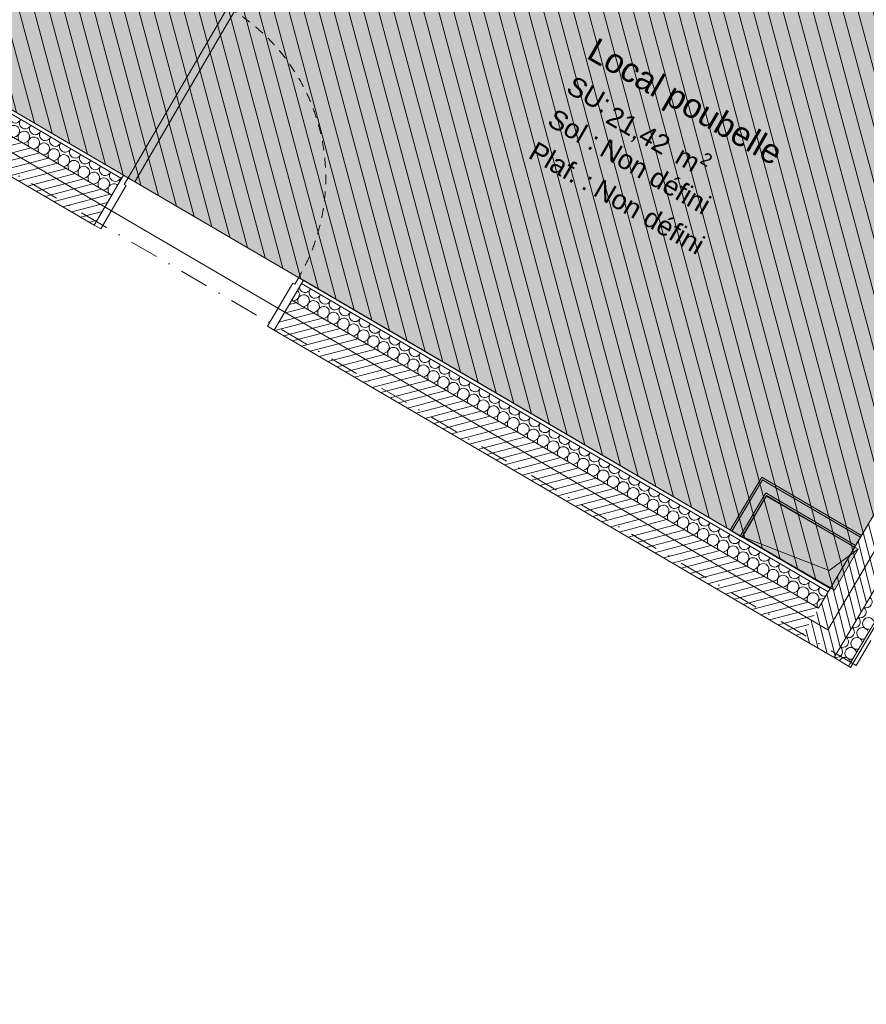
# Model space of a CAD drawing. Header units: millimetres. Extents: x -107151 to 48086, y -42122 to 43779.
# Tile 5 of 38: x -80091 to -75702, y -5443 to -339. Entities that reach past the tile are written whole.
import ezdxf
from ezdxf.enums import TextEntityAlignment as Align

# ---------------------------------------------------------------- set-up
doc = ezdxf.new("R2010")
doc.units = ezdxf.units.MM
doc.header["$MEASUREMENT"] = 0
doc.linetypes.add('! FIN Pointille', pattern=[87.5, 50, -37.5])
doc.linetypes.add('! URB Limite propriété', pattern=[300, 150, -75, 0, -75])
for name, color, linetype in [('01-STR_Dalles.ARCHI', 7, 'Continuous'), ('01-STR_Murs extérieurs.ARCHI', 7, 'Continuous'), ('03-SURFACE _ Utile.ARCHI', 7, 'Continuous'), ('04-SOE_Cloisons .ARCHI', 7, 'Continuous'), ('06-REP _ DESSIN.ARCHI', 7, 'Continuous'), ('06-REP _ EQUIP MOBI _ Fluides.ARCHI', 7, 'Continuous'), ('Marques de Zone Archicad', 7, 'Continuous'), ('Nouveau_07-VRD_Terrain EDL_Parcelle.ARCHI', 7, 'Continuous'), ('Portes Archicad', 7, 'Continuous')]:
    doc.layers.add(name, color=color, linetype=linetype)
doc.styles.add('STYLE_GENERE_1', font='arial.ttf')
doc.styles.add('STYLE_GENERE_2', font='arial.ttf')
pattern_1 = [(14.680505, (0, 0), (-9.50358, 36.275776), [])]
pattern_2 = [(104.34148, (0, 0), (36.331375, 9.288768), [])]

# ---------------------------------------------------------------- blocks, each defined once
blk = doc.blocks.new('Dalle_2_1', base_point=(-87430.6, 4298.7))
at = {"layer": '01-STR_Dalles.ARCHI', "color": 7, "linetype": 'Continuous', "lineweight": 5, "flags": 128}
blk.add_lwpolyline([(-87430.6, 4298.7), (-82255.2, 1307.4), (-82677.4, 463.1), (-75900.5, -3502.5), (-71923.2, 3207), (-71765.3, 3113.4), (-70549.2, 5164.8), (-77730.5, 9364.8), (-76774.8, 10994.8), (-81450.8, 13736.5), (-82582.8, 11814.7), (-81961.1, 11448.4), (-82923.4, 9806), (-83760.5, 10296.5), (-83793.1, 10243.2)], close=True, dxfattribs=at)
blk = doc.blocks.new('Local poubelle_VEFA_21_1', base_point=(-76773.1, -1038.4))
at = {"layer": '03-SURFACE _ Utile.ARCHI', "linetype": 'Continuous', "lineweight": 0, "true_color": 0xe4e4e4}
blk.add_hatch(color=254, dxfattribs=at).paths.add_polyline_path([(-75888.9, -3286.9), (-72125.9, 3061.2), (-72225.3, 2985.7), (-72383, 2866), (-72828.1, 2545.8), (-73627.5, 2051.2), (-74808.2, 1481.9), (-75737.9, 1152.7), (-76437.6, 965.6), (-77172.6, 822.3), (-78037.8, 720.7), (-79240.4, 696.8), (-79639.9, 726.2), (-80057.4, 13.7), (-82104.1, 1213), (-82154.4, 1126.5), (-82139.5, 1117.9), (-82427.2, 536.8)])
at = {"layer": 'Marques de Zone Archicad', "color": 7, "lineweight": 5, "insert": (-76995.4, -756.6), "char_height": 100, "attachment_point": 1, "rotation": 329.9997, "style": 'STYLE_GENERE_1'}
blk.add_mtext('\\A1;{\\pql;\\pt0,50;\\fArial|b0|i0|c0|p0;\\W1.000000;21,42\\fArial|b0|i0|c0|p0;\\W1.000000;\\A1{\\H.66x;\\S^  ;}\\fArial|b0|i0|c0|p0;\\W1.000000; m\\fArial|b0|i0|c0|p0;\\W1.000000;\\A1{\\H.66x;\\S2^  ;}}', dxfattribs=at)
at = {"layer": 'Marques de Zone Archicad', "color": 7, "lineweight": 5}
for tag, height, style, p in [('ROOM_NAME', 125, 'STYLE_GENERE_2', (-77096.4, -426.7)), ('measuredAreaCode', 100, 'STYLE_GENERE_1', (-77214.2, -625.1)), ('DUMMY_862', 100, 'STYLE_GENERE_1', (-77312.4, -795.2)), ('DUMMY_863', 100, 'STYLE_GENERE_1', (-77410.6, -965.3)), ('stFloorCovering_0', 100, 'STYLE_GENERE_1', (-77041.8, -951.5)), ('DUMMY_861', 125, 'STYLE_GENERE_2', (-76057, -998.2)), ('stFloorCovering_1', 100, 'STYLE_GENERE_1', (-77074, -1159.7))]:
    blk.add_attdef(tag, text='', height=height, rotation=329.9997, dxfattribs=dict(at, style=style)).set_placement(p, align=Align.TOP_LEFT)
blk = doc.blocks.new('*X311')
at = {"layer": '01-STR_Murs extérieurs.ARCHI', "color": 7, "linetype": 'Continuous', "lineweight": 5}
for p, q in [((-82493.1, 448.9), (-82492.2, 449.3)), ((-82480.1, 428.7), (-82481.8, 443.2)), ((-82453.8, 413.3), (-82440.4, 419)), ((-82428.3, 398.4), (-82430, 412.9)), ((-82402, 383), (-82388.6, 388.7)), ((-82376.6, 368.1), (-82378.2, 382.6)), ((-82350.3, 352.7), (-82336.8, 358.4)), ((-82324.8, 337.8), (-82326.4, 352.3)), ((-82298.5, 322.4), (-82285, 328.1)), ((-82273, 307.5), (-82274.6, 322)), ((-82246.7, 292.1), (-82233.2, 297.8)), ((-82221.2, 277.2), (-82222.8, 291.8)), ((-82194.9, 261.9), (-82181.4, 267.5)), ((-82169.4, 247), (-82171, 261.5)), ((-82143.1, 231.6), (-82129.6, 237.2)), ((-82117.6, 216.7), (-82119.3, 231.2)), ((-82091.3, 201.3), (-82077.8, 206.9)), ((-82065.8, 186.4), (-82067.5, 200.9)), ((-82039.5, 171), (-82026, 176.7)), ((-82014, 156.1), (-82015.7, 170.6)), ((-81987.7, 140.7), (-81974.2, 146.4)), ((-81962.2, 125.8), (-81963.9, 140.3)), ((-81935.9, 110.4), (-81922.4, 116.1)), ((-81910.4, 95.5), (-81912.1, 110)), ((-81884.1, 80.1), (-81870.6, 85.8)), ((-81858.6, 65.2), (-81860.3, 79.7)), ((-81832.3, 49.8), (-81818.9, 55.5)), ((-81806.8, 34.9), (-81808.5, 49.4)), ((-81780.5, 19.5), (-81767.1, 25.2)), ((-81755, 4.6), (-81756.7, 19.1)), ((-81728.7, -10.7), (-81715.3, -5.1)), ((-81703.2, -25.6), (-81704.9, -11.1)), ((-81676.9, -41), (-81663.5, -35.4)), ((-81651.4, -55.9), (-81653.1, -41.4)), ((-81625.1, -71.3), (-81611.7, -65.7)), ((-81599.7, -86.2), (-81601.3, -71.7)), ((-81573.3, -101.6), (-81559.9, -96)), ((-81547.9, -116.5), (-81549.5, -102)), ((-81521.6, -131.9), (-81508.1, -126.2)), ((-81496.1, -146.8), (-81497.7, -132.3)), ((-81469.8, -162.2), (-81456.3, -156.5)), ((-81444.3, -177.1), (-81445.9, -162.6)), ((-81418, -192.5), (-81404.5, -186.8)), ((-81392.5, -207.4), (-81394.1, -192.9)), ((-81366.2, -222.8), (-81352.7, -217.1)), ((-81340.7, -237.7), (-81342.4, -223.2)), ((-81314.4, -253.1), (-81300.9, -247.4)), ((-81288.9, -268), (-81290.6, -253.5)), ((-81262.6, -283.3), (-81249.1, -277.7)), ((-81237.1, -298.3), (-81238.8, -283.7)), ((-81210.8, -313.6), (-81197.3, -308)), ((-81185.3, -328.5), (-81187, -314)), ((-81159, -343.9), (-81145.5, -338.3)), ((-81133.5, -358.8), (-81135.2, -344.3)), ((-81107.2, -374.2), (-81093.7, -368.6)), ((-81081.7, -389.1), (-81083.4, -374.6)), ((-81055.4, -404.5), (-81042, -398.8)), ((-81029.9, -419.4), (-81031.6, -404.9)), ((-81003.6, -434.8), (-80990.2, -429.1)), ((-80978.1, -449.7), (-80979.8, -435.2)), ((-80951.8, -465.1), (-80938.4, -459.4)), ((-80926.3, -480), (-80928, -465.5)), ((-80900, -495.4), (-80886.6, -489.7)), ((-80874.5, -510.3), (-80876.2, -495.8)), ((-80848.2, -525.7), (-80834.8, -520)), ((-80822.8, -540.6), (-80824.4, -526.1)), ((-80796.4, -556), (-80783, -550.3)), ((-80771, -570.9), (-80772.6, -556.3)), ((-80744.7, -586.2), (-80731.2, -580.6)), ((-80719.2, -601.1), (-80720.8, -586.6)), ((-80692.9, -616.5), (-80679.4, -610.9)), ((-80667.4, -631.4), (-80669, -616.9)), ((-80641.1, -646.8), (-80627.6, -641.2)), ((-80615.6, -661.7), (-80617.2, -647.2)), ((-80589.3, -677.1), (-80575.8, -671.4)), ((-80563.8, -692), (-80565.5, -677.5)), ((-80537.5, -707.4), (-80524, -701.7)), ((-80512, -722.3), (-80513.7, -707.8)), ((-80485.7, -737.7), (-80472.2, -732)), ((-80460.2, -752.6), (-80461.9, -738.1)), ((-80433.9, -768), (-80420.4, -762.3)), ((-80408.4, -782.9), (-80410.1, -768.4)), ((-80382.1, -798.3), (-80368.6, -792.6)), ((-80356.6, -813.2), (-80358.3, -798.7)), ((-80330.3, -828.6), (-80316.8, -822.9)), ((-80304.8, -843.5), (-80306.5, -829)), ((-80278.5, -858.8), (-80265.1, -853.2)), ((-80253, -873.7), (-80254.7, -859.2)), ((-80226.7, -889.1), (-80213.3, -883.5)), ((-80201.2, -904), (-80202.9, -889.5)), ((-80174.9, -919.4), (-80161.5, -913.8)), ((-80149.4, -934.3), (-80151.1, -919.8)), ((-80123.1, -949.7), (-80109.7, -944.1)), ((-80097.6, -964.6), (-80099.3, -950.1)), ((-80071.3, -980), (-80057.9, -974.3)), ((-80045.9, -994.9), (-80047.5, -980.4)), ((-80019.5, -1010.3), (-80006.1, -1004.6)), ((-79994.1, -1025.2), (-79995.7, -1010.7)), ((-79967.8, -1040.6), (-79954.3, -1034.9)), ((-79942.3, -1055.5), (-79943.9, -1041)), ((-79916, -1070.9), (-79902.5, -1065.2)), ((-79890.5, -1085.8), (-79892.1, -1071.3)), ((-79864.2, -1101.2), (-79850.7, -1095.5)), ((-79838.7, -1116.1), (-79840.3, -1101.6)), ((-79812.4, -1131.4), (-79798.9, -1125.8)), ((-79786.9, -1146.4), (-79788.6, -1131.8)), ((-79760.6, -1161.7), (-79747.1, -1156.1)), ((-79735.1, -1176.6), (-79736.8, -1162.1)), ((-79708.8, -1192), (-79695.3, -1186.4)), ((-79683.3, -1206.9), (-79685, -1192.4)), ((-79657, -1222.3), (-79643.5, -1216.7)), ((-79631.5, -1237.2), (-79633.2, -1222.7))]:
    blk.add_line(p, q, dxfattribs=at)
for centre, start, end in [((-82503.8, 476.9), 292.8106, 16.322), ((-82452, 446.6), 59.6805, 186.5504), ((-82444.6, 518.7), 219.147, 337.9531), ((-82452, 446.6), 292.8106, 59.6805), ((-82392.8, 488.4), 141.408, 337.9531), ((-82341, 458.2), 141.408, 337.9531), ((-82400.2, 416.3), 59.6805, 186.5504), ((-82400.2, 416.3), 292.8106, 59.6805), ((-82348.4, 386), 59.6805, 186.5504), ((-82348.4, 386), 292.8106, 59.6805), ((-82289.2, 427.9), 141.408, 337.9531), ((-82237.4, 397.6), 141.408, 337.9531), ((-82296.6, 355.8), 59.6805, 186.5504), ((-82296.6, 355.8), 292.8106, 59.6805), ((-82185.6, 367.3), 141.408, 337.9531), ((-82244.8, 325.5), 59.6805, 186.5504), ((-82244.8, 325.5), 292.8106, 59.6805), ((-82193, 295.2), 59.6805, 186.5504), ((-82193, 295.2), 292.8106, 59.6805), ((-82133.8, 337), 141.408, 337.9531), ((-82082, 306.7), 141.408, 337.9531), ((-82141.2, 264.9), 59.6805, 186.5504), ((-82141.2, 264.9), 292.8106, 59.6805), ((-82089.5, 234.6), 59.6805, 186.5504), ((-82089.5, 234.6), 292.8106, 59.6805), ((-82030.2, 276.4), 141.408, 337.9531), ((-81978.4, 246.1), 141.408, 337.9531), ((-82037.7, 204.3), 59.6805, 186.5504), ((-82037.7, 204.3), 292.8106, 59.6805), ((-81926.6, 215.8), 141.408, 337.9531), ((-81874.9, 185.6), 141.408, 337.9531), ((-81985.9, 174), 59.6805, 186.5504), ((-81985.9, 174), 292.8106, 59.6805), ((-81934.1, 143.7), 59.6805, 186.5504), ((-81934.1, 143.7), 292.8106, 59.6805), ((-81823.1, 155.3), 141.408, 337.9531), ((-81882.3, 113.4), 59.6805, 186.5504), ((-81882.3, 113.4), 292.8106, 59.6805), ((-81830.5, 83.2), 59.6805, 186.5504), ((-81830.5, 83.2), 292.8106, 59.6805), ((-81771.3, 125), 141.408, 337.9531), ((-81719.5, 94.7), 141.408, 337.9531), ((-81778.7, 52.9), 59.6805, 186.5504), ((-81778.7, 52.9), 292.8106, 59.6805), ((-81726.9, 22.6), 59.6805, 186.5504), ((-81667.7, 64.4), 141.408, 337.9531), ((-81615.9, 34.1), 141.408, 337.9531), ((-81726.9, 22.6), 292.8106, 59.6805), ((-81675.1, -7.7), 59.6805, 186.5504), ((-81675.1, -7.7), 292.8106, 59.6805), ((-81564.1, 3.8), 141.408, 337.9531), ((-81623.3, -38), 59.6805, 186.5504), ((-81623.3, -38), 292.8106, 59.6805), ((-81571.5, -68.3), 59.6805, 186.5504), ((-81571.5, -68.3), 292.8106, 59.6805), ((-81512.3, -26.5), 141.408, 337.9531), ((-81460.5, -56.8), 141.408, 337.9531), ((-81519.7, -98.6), 59.6805, 186.5504), ((-81519.7, -98.6), 292.8106, 59.6805), ((-81467.9, -128.9), 59.6805, 186.5504), ((-81408.7, -87), 141.408, 337.9531), ((-81356.9, -117.3), 141.408, 337.9531), ((-81467.9, -128.9), 292.8106, 59.6805), ((-81416.1, -159.2), 59.6805, 186.5504), ((-81416.1, -159.2), 292.8106, 59.6805), ((-81305.1, -147.6), 141.408, 337.9531), ((-81364.3, -189.5), 59.6805, 186.5504), ((-81364.3, -189.5), 292.8106, 59.6805), ((-81312.5, -219.7), 59.6805, 186.5504), ((-81312.5, -219.7), 292.8106, 59.6805), ((-81253.3, -177.9), 141.408, 337.9531), ((-81201.5, -208.2), 141.408, 337.9531), ((-81260.8, -250), 59.6805, 186.5504), ((-81260.8, -250), 292.8106, 59.6805), ((-81209, -280.3), 59.6805, 186.5504), ((-81209, -280.3), 292.8106, 59.6805), ((-81149.7, -238.5), 141.408, 337.9531), ((-81098, -268.8), 141.408, 337.9531), ((-81157.2, -310.6), 59.6805, 186.5504), ((-81157.2, -310.6), 292.8106, 59.6805), ((-81046.2, -299.1), 141.408, 337.9531), ((-81105.4, -340.9), 59.6805, 186.5504), ((-81105.4, -340.9), 292.8106, 59.6805), ((-81053.6, -371.2), 59.6805, 186.5504), ((-81053.6, -371.2), 292.8106, 59.6805), ((-80994.4, -329.4), 141.408, 337.9531), ((-80942.6, -359.7), 141.408, 337.9531), ((-81001.8, -401.5), 59.6805, 186.5504), ((-81001.8, -401.5), 292.8106, 59.6805), ((-80950, -431.8), 59.6805, 186.5504), ((-80950, -431.8), 292.8106, 59.6805), ((-80890.8, -389.9), 141.408, 337.9531), ((-80839, -420.2), 141.408, 337.9531), ((-80898.2, -462.1), 59.6805, 186.5504), ((-80898.2, -462.1), 292.8106, 59.6805), ((-80787.2, -450.5), 141.408, 337.9531), ((-80846.4, -492.3), 59.6805, 186.5504), ((-80846.4, -492.3), 292.8106, 59.6805), ((-80794.6, -522.6), 59.6805, 186.5504), ((-80794.6, -522.6), 292.8106, 59.6805), ((-80735.4, -480.8), 141.408, 337.9531), ((-80683.6, -511.1), 141.408, 337.9531), ((-80742.8, -552.9), 59.6805, 186.5504), ((-80742.8, -552.9), 292.8106, 59.6805), ((-80691, -583.2), 59.6805, 186.5504), ((-80691, -583.2), 292.8106, 59.6805), ((-80631.8, -541.4), 141.408, 337.9531), ((-80580, -571.7), 141.408, 337.9531), ((-80639.2, -613.5), 59.6805, 186.5504), ((-80639.2, -613.5), 292.8106, 59.6805), ((-80528.2, -602), 141.408, 337.9531), ((-80587.4, -643.8), 59.6805, 186.5504), ((-80587.4, -643.8), 292.8106, 59.6805), ((-80535.6, -674.1), 59.6805, 186.5504), ((-80535.6, -674.1), 292.8106, 59.6805), ((-80476.4, -632.3), 141.408, 337.9531), ((-80424.6, -662.5), 141.408, 337.9531), ((-80483.9, -704.4), 59.6805, 186.5504), ((-80483.9, -704.4), 292.8106, 59.6805), ((-80432.1, -734.7), 59.6805, 186.5504), ((-80432.1, -734.7), 292.8106, 59.6805), ((-80372.8, -692.8), 141.408, 337.9531), ((-80321.1, -723.1), 141.408, 337.9531), ((-80380.3, -764.9), 59.6805, 186.5504), ((-80380.3, -764.9), 292.8106, 59.6805), ((-80328.5, -795.2), 59.6805, 186.5504), ((-80269.3, -753.4), 141.408, 337.9531), ((-80217.5, -783.7), 141.408, 337.9531), ((-80328.5, -795.2), 292.8106, 59.6805), ((-80276.7, -825.5), 59.6805, 186.5504), ((-80276.7, -825.5), 292.8106, 59.6805), ((-80165.7, -814), 141.408, 337.9531), ((-80224.9, -855.8), 59.6805, 186.5504), ((-80224.9, -855.8), 292.8106, 59.6805), ((-80173.1, -886.1), 59.6805, 186.5504), ((-80173.1, -886.1), 292.8106, 59.6805), ((-80113.9, -844.3), 141.408, 337.9531), ((-80062.1, -874.6), 141.408, 337.9531), ((-80121.3, -916.4), 59.6805, 186.5504), ((-80121.3, -916.4), 292.8106, 59.6805), ((-80069.5, -946.7), 59.6805, 186.5504), ((-80010.3, -904.9), 141.408, 337.9531), ((-79958.5, -935.1), 141.408, 337.9531), ((-80069.5, -946.7), 292.8106, 59.6805), ((-80017.7, -977), 59.6805, 186.5504), ((-80017.7, -977), 292.8106, 59.6805), ((-79906.7, -965.4), 141.408, 337.9531), ((-79965.9, -1007.3), 59.6805, 186.5504), ((-79965.9, -1007.3), 292.8106, 59.6805), ((-79914.1, -1037.6), 59.6805, 186.5504), ((-79914.1, -1037.6), 292.8106, 59.6805), ((-79854.9, -995.7), 141.408, 337.9531), ((-79803.1, -1026), 141.408, 337.9531), ((-79862.3, -1067.8), 59.6805, 186.5504), ((-79862.3, -1067.8), 292.8106, 59.6805), ((-79810.5, -1098.1), 59.6805, 186.5504), ((-79751.3, -1056.3), 141.408, 337.9531), ((-79699.5, -1086.6), 141.408, 337.9531), ((-79810.5, -1098.1), 292.8106, 59.6805), ((-79758.7, -1128.4), 59.6805, 186.5504), ((-79758.7, -1128.4), 292.8106, 59.6805), ((-79647.7, -1116.9), 141.408, 337.9531), ((-79707, -1158.7), 59.6805, 186.5504), ((-79707, -1158.7), 292.8106, 59.6805), ((-79655.2, -1189), 59.6805, 186.5504), ((-79655.2, -1189), 292.8106, 59.6805), ((-79595.9, -1147.2), 141.408, 337.9531), ((-79544.2, -1177.5), 141.408, 186.1199), ((-79603.4, -1219.3), 59.6805, 186.5504), ((-79603.4, -1219.3), 48.4057, 59.6805)]:
    blk.add_arc(centre, 30, start, end, dxfattribs=at)
blk = doc.blocks.new('*X312')
at = {"layer": '01-STR_Murs extérieurs.ARCHI', "color": 7, "linetype": 'Continuous', "lineweight": 5}
for p, q in [((-78672.9, -1797.8), (-78659.5, -1792.1)), ((-78647.4, -1812.7), (-78649.1, -1798.2)), ((-78621.1, -1828.1), (-78607.7, -1822.4)), ((-78595.6, -1843), (-78597.3, -1828.5)), ((-78569.3, -1858.4), (-78555.9, -1852.7)), ((-78543.8, -1873.3), (-78545.5, -1858.8)), ((-78517.5, -1888.7), (-78504.1, -1883)), ((-78492, -1903.6), (-78493.7, -1889.1)), ((-78465.7, -1919), (-78452.3, -1913.3)), ((-78440.3, -1933.9), (-78441.9, -1919.4)), ((-78413.9, -1949.3), (-78400.5, -1943.6)), ((-78388.5, -1964.2), (-78390.1, -1949.7)), ((-78362.2, -1979.5), (-78348.7, -1973.9)), ((-78336.7, -1994.5), (-78338.3, -1979.9)), ((-78310.4, -2009.8), (-78296.9, -2004.2)), ((-78284.9, -2024.7), (-78286.5, -2010.2)), ((-78258.6, -2040.1), (-78245.1, -2034.5)), ((-78233.1, -2055), (-78234.7, -2040.5)), ((-78206.8, -2070.4), (-78193.3, -2064.8)), ((-78181.3, -2085.3), (-78183, -2070.8)), ((-78155, -2100.7), (-78141.5, -2095)), ((-78129.5, -2115.6), (-78131.2, -2101.1)), ((-78103.2, -2131), (-78089.7, -2125.3)), ((-78077.7, -2145.9), (-78079.4, -2131.4)), ((-78051.4, -2161.3), (-78037.9, -2155.6)), ((-78025.9, -2176.2), (-78027.6, -2161.7)), ((-77999.6, -2191.6), (-77986.1, -2185.9)), ((-77974.1, -2206.5), (-77975.8, -2192)), ((-77947.8, -2221.9), (-77934.3, -2216.2)), ((-77922.3, -2236.8), (-77924, -2222.3)), ((-77896, -2252.2), (-77882.6, -2246.5)), ((-77870.5, -2267.1), (-77872.2, -2252.5)), ((-77844.2, -2282.4), (-77830.8, -2276.8)), ((-77818.7, -2297.3), (-77820.4, -2282.8)), ((-77792.4, -2312.7), (-77779, -2307.1)), ((-77766.9, -2327.6), (-77768.6, -2313.1)), ((-77740.6, -2343), (-77727.2, -2337.4)), ((-77715.1, -2357.9), (-77716.8, -2343.4)), ((-77688.8, -2373.3), (-77675.4, -2367.6)), ((-77663.4, -2388.2), (-77665, -2373.7)), ((-77637, -2403.6), (-77623.6, -2397.9)), ((-77611.6, -2418.5), (-77613.2, -2404)), ((-77585.3, -2433.9), (-77571.8, -2428.2)), ((-77559.8, -2448.8), (-77561.4, -2434.3)), ((-77533.5, -2464.2), (-77520, -2458.5)), ((-77508, -2479.1), (-77509.6, -2464.6)), ((-77481.7, -2494.5), (-77468.2, -2488.8)), ((-77456.2, -2509.4), (-77457.8, -2494.9)), ((-77429.9, -2524.8), (-77416.4, -2519.1)), ((-77404.4, -2539.7), (-77406.1, -2525.2)), ((-77378.1, -2555), (-77364.6, -2549.4)), ((-77352.6, -2569.9), (-77354.3, -2555.4)), ((-77326.3, -2585.3), (-77312.8, -2579.7)), ((-77300.8, -2600.2), (-77302.5, -2585.7)), ((-77274.5, -2615.6), (-77261, -2610)), ((-77249, -2630.5), (-77250.7, -2616)), ((-77222.7, -2645.9), (-77209.2, -2640.2)), ((-77197.2, -2660.8), (-77198.9, -2646.3)), ((-77170.9, -2676.2), (-77157.4, -2670.5)), ((-77145.4, -2691.1), (-77147.1, -2676.6)), ((-77119.1, -2706.5), (-77105.7, -2700.8)), ((-77093.6, -2721.4), (-77095.3, -2706.9)), ((-77067.3, -2736.8), (-77053.9, -2731.1)), ((-77041.8, -2751.7), (-77043.5, -2737.2)), ((-77015.5, -2767.1), (-77002.1, -2761.4)), ((-76990, -2782), (-76991.7, -2767.5)), ((-76963.7, -2797.4), (-76950.3, -2791.7)), ((-76938.2, -2812.3), (-76939.9, -2797.8)), ((-76911.9, -2827.6), (-76898.5, -2822)), ((-76886.5, -2842.6), (-76888.1, -2828)), ((-76860.1, -2857.9), (-76846.7, -2852.3)), ((-76834.7, -2872.8), (-76836.3, -2858.3)), ((-76808.4, -2888.2), (-76794.9, -2882.6)), ((-76782.9, -2903.1), (-76784.5, -2888.6)), ((-76756.6, -2918.5), (-76743.1, -2912.9)), ((-76731.1, -2933.4), (-76732.7, -2918.9)), ((-76704.8, -2948.8), (-76691.3, -2943.1)), ((-76679.3, -2963.7), (-76680.9, -2949.2)), ((-76653, -2979.1), (-76639.5, -2973.4)), ((-76627.5, -2994), (-76629.2, -2979.5)), ((-76601.2, -3009.4), (-76587.7, -3003.7)), ((-76575.7, -3024.3), (-76577.4, -3009.8)), ((-76549.4, -3039.7), (-76535.9, -3034)), ((-76523.9, -3054.6), (-76525.6, -3040.1)), ((-76497.6, -3070), (-76484.1, -3064.3)), ((-76472.1, -3084.9), (-76473.8, -3070.4)), ((-76445.8, -3100.3), (-76432.3, -3094.6)), ((-76420.3, -3115.2), (-76422, -3100.6)), ((-76394, -3130.5), (-76380.5, -3124.9)), ((-76368.5, -3145.4), (-76370.2, -3130.9)), ((-76342.2, -3160.8), (-76328.7, -3155.2)), ((-76316.7, -3175.7), (-76318.4, -3161.2)), ((-76290.4, -3191.1), (-76277, -3185.5)), ((-76264.9, -3206), (-76266.6, -3191.5)), ((-76238.6, -3221.4), (-76225.2, -3215.7)), ((-76213.1, -3236.3), (-76214.8, -3221.8)), ((-76186.8, -3251.7), (-76173.4, -3246)), ((-76161.3, -3266.6), (-76163, -3252.1)), ((-76135, -3282), (-76121.6, -3276.3)), ((-76109.6, -3296.9), (-76111.2, -3282.4)), ((-76083.2, -3312.3), (-76069.8, -3306.6)), ((-76057.8, -3327.2), (-76059.4, -3312.7)), ((-76031.5, -3342.6), (-76018, -3336.9)), ((-76006, -3357.5), (-76007.6, -3343)), ((-75979.7, -3372.9), (-75966.2, -3367.2)), ((-75954.2, -3387.8), (-75955.8, -3373.3))]:
    blk.add_line(p, q, dxfattribs=at)
for centre, start, end in [((-78611.9, -1722.7), 186.1199, 337.9531), ((-78560.1, -1753), 141.4079, 337.9531), ((-78671.1, -1764.5), 292.8106, 48.4057), ((-78619.3, -1794.8), 59.6805, 186.5504), ((-78619.3, -1794.8), 292.8106, 59.6805), ((-78508.3, -1783.2), 141.4079, 337.9531), ((-78567.5, -1825.1), 59.6805, 186.5504), ((-78567.5, -1825.1), 292.8106, 59.6805), ((-78515.7, -1855.4), 59.6805, 186.5504), ((-78515.7, -1855.4), 292.8106, 59.6805), ((-78456.5, -1813.5), 141.4079, 337.9531), ((-78404.7, -1843.8), 141.4079, 337.9531), ((-78463.9, -1885.7), 59.6805, 186.5504), ((-78463.9, -1885.7), 292.8106, 59.6805), ((-78412.1, -1915.9), 59.6805, 186.5504), ((-78352.9, -1874.1), 141.4079, 337.9531), ((-78301.1, -1904.4), 141.4079, 337.9531), ((-78412.1, -1915.9), 292.8106, 59.6805), ((-78360.3, -1946.2), 59.6805, 186.5504), ((-78360.3, -1946.2), 292.8106, 59.6805), ((-78249.3, -1934.7), 141.4079, 337.9531), ((-78308.5, -1976.5), 59.6805, 186.5504), ((-78308.5, -1976.5), 292.8106, 59.6805), ((-78256.7, -2006.8), 59.6805, 186.5504), ((-78256.7, -2006.8), 292.8106, 59.6805), ((-78197.5, -1965), 141.4079, 337.9531), ((-78145.7, -1995.3), 141.4079, 337.9531), ((-78204.9, -2037.1), 59.6805, 186.5504), ((-78204.9, -2037.1), 292.8106, 59.6805), ((-78153.2, -2067.4), 59.6805, 186.5504), ((-78153.2, -2067.4), 292.8106, 59.6805), ((-78093.9, -2025.6), 141.4079, 337.9531), ((-78042.1, -2055.9), 141.4079, 337.9531), ((-78101.4, -2097.7), 59.6805, 186.5504), ((-78101.4, -2097.7), 292.8106, 59.6805), ((-77990.3, -2086.1), 141.4079, 337.9531), ((-78049.6, -2128), 59.6805, 186.5504), ((-78049.6, -2128), 292.8106, 59.6805), ((-77997.8, -2158.3), 59.6805, 186.5504), ((-77997.8, -2158.3), 292.8106, 59.6805), ((-77938.6, -2116.4), 141.4079, 337.9531), ((-77886.8, -2146.7), 141.4079, 337.9531), ((-77946, -2188.5), 59.6805, 186.5504), ((-77946, -2188.5), 292.8106, 59.6805), ((-77894.2, -2218.8), 59.6805, 186.5504), ((-77894.2, -2218.8), 292.8106, 59.6805), ((-77835, -2177), 141.4079, 337.9531), ((-77783.2, -2207.3), 141.4079, 337.9531), ((-77842.4, -2249.1), 59.6805, 186.5504), ((-77842.4, -2249.1), 292.8106, 59.6805), ((-77731.4, -2237.6), 141.4079, 337.9531), ((-77790.6, -2279.4), 59.6805, 186.5504), ((-77790.6, -2279.4), 292.8106, 59.6805), ((-77738.8, -2309.7), 59.6805, 186.5504), ((-77738.8, -2309.7), 292.8106, 59.6805), ((-77679.6, -2267.9), 141.4079, 337.9531), ((-77627.8, -2298.2), 141.4079, 337.9531), ((-77687, -2340), 59.6805, 186.5504), ((-77687, -2340), 292.8106, 59.6805), ((-77635.2, -2370.3), 59.6805, 186.5504), ((-77635.2, -2370.3), 292.8106, 59.6805), ((-77576, -2328.5), 141.4079, 337.9531), ((-77524.2, -2358.7), 141.4079, 337.9531), ((-77583.4, -2400.6), 59.6805, 186.5504), ((-77583.4, -2400.6), 292.8106, 59.6805), ((-77472.4, -2389), 141.4079, 337.9531), ((-77531.6, -2430.9), 59.6805, 186.5504), ((-77531.6, -2430.9), 292.8106, 59.6805), ((-77479.8, -2461.1), 59.6805, 186.5504), ((-77479.8, -2461.1), 292.8106, 59.6805), ((-77420.6, -2419.3), 141.4079, 337.9531), ((-77368.8, -2449.6), 141.4079, 337.9531), ((-77428, -2491.4), 59.6805, 186.5504), ((-77428, -2491.4), 292.8106, 59.6805), ((-77376.2, -2521.7), 59.6805, 186.5504), ((-77376.2, -2521.7), 292.8106, 59.6805), ((-77317, -2479.9), 141.4079, 337.9531), ((-77265.2, -2510.2), 141.4079, 337.9531), ((-77324.5, -2552), 59.6805, 186.5504), ((-77324.5, -2552), 292.8106, 59.6805), ((-77213.4, -2540.5), 141.4079, 337.9531), ((-77161.7, -2570.8), 141.4079, 337.9531), ((-77272.7, -2582.3), 59.6805, 186.5504), ((-77272.7, -2582.3), 292.8106, 59.6805), ((-77220.9, -2612.6), 59.6805, 186.5504), ((-77220.9, -2612.6), 292.8106, 59.6805), ((-77109.9, -2601.1), 141.4079, 337.9531), ((-77169.1, -2642.9), 59.6805, 186.5504), ((-77169.1, -2642.9), 292.8106, 59.6805), ((-77117.3, -2673.2), 59.6805, 186.5504), ((-77117.3, -2673.2), 292.8106, 59.6805), ((-77058.1, -2631.3), 141.4079, 337.9531), ((-77006.3, -2661.6), 141.4079, 337.9531), ((-77065.5, -2703.5), 59.6805, 186.5504), ((-77065.5, -2703.5), 292.8106, 59.6805), ((-77013.7, -2733.8), 59.6805, 186.5504), ((-76954.5, -2691.9), 141.4079, 337.9531), ((-76902.7, -2722.2), 141.4079, 337.9532), ((-77013.7, -2733.8), 292.8106, 59.6805), ((-76961.9, -2764), 59.6805, 186.5504), ((-76961.9, -2764), 292.8106, 59.6805), ((-76850.9, -2752.5), 141.4079, 337.9532), ((-76910.1, -2794.3), 59.6805, 186.5504), ((-76910.1, -2794.3), 292.8106, 59.6805), ((-76858.3, -2824.6), 59.6805, 186.5504), ((-76858.3, -2824.6), 292.8106, 59.6805), ((-76799.1, -2782.8), 141.4079, 337.9532), ((-76747.3, -2813.1), 141.4079, 337.9532), ((-76806.5, -2854.9), 59.6805, 186.5504), ((-76806.5, -2854.9), 292.8106, 59.6805), ((-76754.7, -2885.2), 59.6805, 186.5504), ((-76695.5, -2843.4), 141.4079, 337.9532), ((-76643.7, -2873.7), 141.4079, 337.9532), ((-76754.7, -2885.2), 292.8106, 59.6805), ((-76702.9, -2915.5), 59.6805, 186.5504), ((-76702.9, -2915.5), 292.8106, 59.6805), ((-76591.9, -2904), 141.4078, 337.9532), ((-76651.1, -2945.8), 59.6805, 186.5504), ((-76651.1, -2945.8), 292.8106, 59.6805), ((-76599.3, -2976.1), 59.6805, 186.5504), ((-76599.3, -2976.1), 292.8106, 59.6805), ((-76540.1, -2934.2), 141.4078, 337.9532), ((-76488.3, -2964.5), 141.4078, 337.9532), ((-76547.6, -3006.4), 59.6805, 186.5504), ((-76547.6, -3006.4), 292.8106, 59.6805), ((-76495.8, -3036.6), 59.6805, 186.5504), ((-76495.8, -3036.6), 292.8106, 59.6805), ((-76436.5, -2994.8), 141.4078, 337.9532), ((-76384.8, -3025.1), 141.4078, 337.9532), ((-76444, -3066.9), 59.6805, 186.5504), ((-76444, -3066.9), 292.8106, 59.6805), ((-76333, -3055.4), 141.4078, 337.9532), ((-76392.2, -3097.2), 59.6805, 186.5504), ((-76392.2, -3097.2), 292.8106, 59.6805), ((-76340.4, -3127.5), 59.6805, 186.5504), ((-76340.4, -3127.5), 292.8106, 59.6805), ((-76281.2, -3085.7), 141.4078, 337.9532), ((-76229.4, -3116), 141.4078, 337.9532), ((-76288.6, -3157.8), 59.6805, 186.5504), ((-76288.6, -3157.8), 292.8106, 59.6805), ((-76236.8, -3188.1), 59.6805, 186.5504), ((-76236.8, -3188.1), 292.8106, 59.6805), ((-76177.6, -3146.3), 141.4078, 337.9532), ((-76125.8, -3176.6), 141.4078, 337.9532), ((-76185, -3218.4), 59.6805, 186.5504), ((-76185, -3218.4), 292.8106, 59.6805), ((-76074, -3206.8), 141.4078, 337.9532), ((-76133.2, -3248.7), 59.6805, 186.5504), ((-76133.2, -3248.7), 292.8106, 59.6805), ((-76081.4, -3279), 59.6805, 186.5504), ((-76081.4, -3279), 292.8106, 59.6805), ((-76022.2, -3237.1), 141.4078, 337.9532), ((-75970.4, -3267.4), 141.4078, 337.9532), ((-76029.6, -3309.2), 59.6805, 186.5504), ((-76029.6, -3309.2), 292.8106, 59.6805), ((-75977.8, -3339.5), 59.6805, 186.5504), ((-75977.8, -3339.5), 292.8106, 59.6805), ((-75918.6, -3297.7), 141.4078, 281.2576), ((-75926, -3369.8), 79.5207, 186.5504)]:
    blk.add_arc(centre, 30, start, end, dxfattribs=at)
blk = doc.blocks.new('Porte 27_8')
at = {"layer": 'Portes Archicad', "color": 7, "linetype": 'Continuous', "lineweight": 5}
for p, q in [((472, 0), (472, 1024)), ((472, 1024), (512, 1024)), ((512, 1024), (512, 0)), ((-512, 0), (-540, 0)), ((-540, 0), (-540, -300)), ((-540, -20), (-540, 0)), ((-540, -20), (-540, 0)), ((-512, -40), (-512, 0)), ((512, 0), (472, 0)), ((540, 0), (512, 0)), ((512, 0), (512, -40)), ((540, -300), (540, 0)), ((540, -20), (540, 0)), ((540, -20), (540, 0)), ((-540, -120), (-540, -20)), ((-540, -120), (-540, -20)), ((-500, -40), (-512, -40)), ((-500, -300), (-500, -40)), ((512, -40), (500, -40)), ((500, -40), (500, -300)), ((540, -120), (540, -20)), ((540, -120), (540, -20)), ((-540, -300), (-540, -120)), ((-540, -300), (-540, -120)), ((540, -300), (540, -120)), ((540, -300), (540, -120)), ((-540, -300), (-500, -300)), ((500, -300), (540, -300))]:
    blk.add_line(p, q, dxfattribs=at)
at = {"layer": 'Portes Archicad', "color": 8, "linetype": '! FIN Pointille', "lineweight": 5}
blk.add_arc((512, 0), 1024, 90, 180, dxfattribs=at)
blk = doc.blocks.new('Mur_78_1', base_point=(-75888.9, -3286.9))
at = {"layer": '01-STR_Murs extérieurs.ARCHI', "linetype": 'Continuous', "lineweight": 0, "true_color": 0x000000}
h = blk.add_hatch(dxfattribs=at)
h.set_pattern_fill('Hachure_simple_0001', color=18, style=0, pattern_type=2)
h.set_pattern_definition(pattern_1)
h.paths.add_polyline_path([(-82664.5, 328), (-79704.2, -1403.3), (-79613.3, -1247.9), (-82584.4, 489.7)])
h = blk.add_hatch(dxfattribs=at)
h.set_pattern_fill('Hachure_simple_0001', color=18, style=0, pattern_type=2)
h.set_pattern_definition(pattern_1)
h.paths.add_polyline_path([(-78681, -1793.1), (-78771.9, -1948.5), (-76041.9, -3545), (-75950.1, -3390.1)])
at = {"layer": '01-STR_Murs extérieurs.ARCHI', "color": 7, "linetype": 'Continuous', "lineweight": 5}
for p, q in [((-82436.1, 518.8), (-79562.8, -1161.6)), ((-82497.9, 439.1), (-79613.3, -1247.9)), ((-79613.3, -1247.9), (-79562.8, -1161.6)), ((-79562.8, -1161.6), (-79552.7, -1144.3)), ((-79704.2, -1403.3), (-79613.3, -1247.9)), ((-78681, -1793.1), (-78630.5, -1706.8)), ((-78630.5, -1706.8), (-78620.4, -1689.5)), ((-78630.5, -1706.8), (-75899.1, -3304.1)), ((-78771.9, -1948.5), (-78681, -1793.1)), ((-78681, -1793.1), (-75950.1, -3390.1)), ((-75899.1, -3304.1), (-75950.1, -3390.1)), ((-75888.9, -3286.9), (-75899.1, -3304.1))]:
    blk.add_line(p, q, dxfattribs=at)
at = {"layer": '01-STR_Murs extérieurs.ARCHI', "color": 7, "linetype": 'Continuous', "lineweight": 5, "flags": 128}
for points in [[(-79552.7, -1144.3), (-82427.2, 536.8)], [(-82820.3, 419.1), (-79704.2, -1403.3)], [(-75888.9, -3286.9), (-78620.4, -1689.5)], [(-78771.9, -1948.5), (-76041.9, -3545)]]:
    blk.add_lwpolyline(points, dxfattribs=at)
at = {"layer": '01-STR_Murs extérieurs.ARCHI', "color": 7, "lineweight": 5}
for name in ['*X311', '*X312']:
    blk.add_blockref(name, (0, 0), dxfattribs=at)
at = {"layer": 'Portes Archicad', "color": 7, "linetype": 'Continuous', "lineweight": 5, "xscale": -1, "zscale": 1000, "rotation": 329.6805047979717}
blk.add_blockref('Porte 27_8', (-79086.6, -1416.9), dxfattribs=at)
blk = doc.blocks.new('Mur_168_1', base_point=(-76407, -2985.1))
at = {"layer": '04-SOE_Cloisons .ARCHI', "linetype": 'Continuous', "lineweight": 0, "true_color": 0xffffff}
for points in [[(-76222.8, -2792.5), (-76222.8, -2792.4), (-76240.3, -2724.6), (-76240.6, -2724.5), (-76266, -2767.2)], [(-76197.3, -2749.4), (-76240.4, -2724.2), (-76222.8, -2792.4)], [(-76266, -2767.2), (-76398.4, -2990.2), (-76355.5, -3015.7), (-76222.8, -2792.5)]]:
    blk.add_hatch(color=7, dxfattribs=at).paths.add_polyline_path(points)
at = {"layer": '04-SOE_Cloisons .ARCHI', "color": 7, "linetype": 'Continuous', "lineweight": 5}
for p, q in [((-76240.6, -2724.5), (-76266, -2767.2)), ((-76240.3, -2724.6), (-76240.6, -2724.5)), ((-76197.3, -2749.4), (-76240.4, -2724.2)), ((-76266, -2767.2), (-76398.4, -2990.2)), ((-76227.9, -2801), (-76355.5, -3015.7)), ((-76222.8, -2792.5), (-76227.9, -2801)), ((-76214.2, -2797.5), (-76222.8, -2792.4)), ((-76222.8, -2792.5), (-76222.8, -2792.5))]:
    blk.add_line(p, q, dxfattribs=at)
at = {"layer": '04-SOE_Cloisons .ARCHI', "color": 7, "linetype": 'Continuous', "lineweight": 5, "flags": 128}
for points in [[(-76243.9, -2710.5), (-76407, -2985.1)], [(-76243.9, -2710.5), (-76235.3, -2715.6)], [(-76346.9, -3020.8), (-76219.3, -2806.1)], [(-76407, -2985.1), (-76398.4, -2990.2)], [(-76398.4, -2990.2), (-76355.5, -3015.7)], [(-76355.5, -3015.7), (-76346.9, -3020.8)]]:
    blk.add_lwpolyline(points, dxfattribs=at)
blk = doc.blocks.new('Mur_169_1', base_point=(-76243.9, -2710.5))
at = {"layer": '04-SOE_Cloisons .ARCHI', "linetype": 'Continuous', "lineweight": 0, "true_color": 0xffffff}
for points in [[(-76222.8, -2792.4), (-75757.4, -3065.1), (-75731.9, -3022.1), (-76197.3, -2749.4)], [(-76222.8, -2792.5), (-76222.8, -2792.4), (-76222.8, -2792.5)]]:
    blk.add_hatch(color=7, dxfattribs=at).paths.add_polyline_path(points)
at = {"layer": '04-SOE_Cloisons .ARCHI', "color": 7, "linetype": 'Continuous', "lineweight": 5}
for p, q in [((-76240.3, -2724.6), (-76240.6, -2724.5)), ((-76197.3, -2749.4), (-76240.4, -2724.2)), ((-75731.9, -3022.1), (-76197.3, -2749.4)), ((-76214.2, -2797.5), (-76222.8, -2792.4)), ((-76222.8, -2792.5), (-76222.8, -2792.5)), ((-75757.4, -3065.1), (-76214.2, -2797.5))]:
    blk.add_line(p, q, dxfattribs=at)
at = {"layer": '04-SOE_Cloisons .ARCHI', "color": 7, "linetype": 'Continuous', "lineweight": 5, "flags": 128}
for points in [[(-75726.8, -3013.5), (-76235.3, -2715.6)], [(-76219.3, -2806.1), (-75762.5, -3073.7)], [(-75731.9, -3022.1), (-75757.4, -3065.1)], [(-75726.8, -3013.5), (-75731.9, -3022.1)], [(-75757.4, -3065.1), (-75762.5, -3073.7)]]:
    blk.add_lwpolyline(points, dxfattribs=at)
blk = doc.blocks.new('*X574')
at = {"layer": '01-STR_Murs extérieurs.ARCHI', "color": 7, "linetype": 'Continuous', "lineweight": 5}
for p, q in [((-75829.3, -3599.4), (-75837.4, -3592.2)), ((-75836.2, -3590.3), (-75826, -3593.9)), ((-75824.5, -3615.1), (-75829.3, -3599.4)), ((-75828.7, -3630.9), (-75824.5, -3615.1)), ((-75826, -3593.9), (-75810.3, -3590.7)), ((-75811.4, -3615.8), (-75812.4, -3624)), ((-75812.4, -3624), (-75811.1, -3632.2)), ((-75808.2, -3608.2), (-75811.4, -3615.8)), ((-75806.4, -3605.8), (-75808.2, -3608.2)), ((-75859.9, -3651), (-75868, -3643.9)), ((-75866.8, -3641.9), (-75856.6, -3645.6)), ((-75859.7, -3651.5), (-75859.9, -3651)), ((-75856.6, -3645.6), (-75840.6, -3642.2)), ((-75840.6, -3642.2), (-75828.7, -3630.9)), ((-75838.8, -3659.8), (-75840.2, -3663)), ((-75833.7, -3653.3), (-75838.8, -3659.8)), ((-75826.9, -3648.5), (-75833.7, -3653.3)), ((-75819.1, -3645.7), (-75826.9, -3648.5)), ((-75810.9, -3645.2), (-75819.1, -3645.7)), ((-75811.1, -3632.2), (-75807.7, -3639.7)), ((-75802.8, -3646.9), (-75810.9, -3645.2)), ((-75807.7, -3639.7), (-75802.3, -3646)), ((-75795.5, -3650.8), (-75802.8, -3646.9)), ((-75802.3, -3646), (-75795.3, -3650.6)), ((-75794.5, -3651.7), (-75795.5, -3650.8)), ((-75795.3, -3650.6), (-75794.7, -3650.8))]:
    blk.add_line(p, q, dxfattribs=at)
blk = doc.blocks.new('*X575')
at = {"layer": '01-STR_Murs extérieurs.ARCHI', "color": 7, "linetype": 'Continuous', "lineweight": 5}
for p, q in [((-75721.4, -3567.1), (-75724.1, -3560.4)), ((-75710.8, -3549.3), (-75718, -3550.1)), ((-75751.9, -3618.7), (-75754.7, -3612)), ((-75741.4, -3600.9), (-75748.6, -3601.7)), ((-75782.5, -3670.3), (-75785.3, -3663.6)), ((-75772, -3652.5), (-75779.2, -3653.3))]:
    blk.add_line(p, q, dxfattribs=at)
for centre, start, end in [((-75701.5, -3357.6), 244.6525, 54.0305), ((-75732.1, -3409.2), 244.6525, 54.0305), ((-75762.7, -3460.8), 244.6525, 54.0305), ((-75690.6, -3468.6), 149.3415, 276.2114), ((-75690.6, -3468.6), 22.4716, 149.3415), ((-75793.3, -3512.4), 244.6525, 54.0305), ((-75721.2, -3520.3), 149.3415, 276.2114), ((-75721.2, -3520.3), 22.4716, 149.3415), ((-75823.9, -3564), 297.0358, 54.0305), ((-75751.8, -3571.9), 149.3415, 276.2114), ((-75751.8, -3571.9), 22.4716, 149.3415), ((-75782.4, -3623.5), 22.4716, 143.1908), ((-75782.4, -3623.5), 245.8312, 276.2114), ((-75813, -3675.1), 22.4716, 52.0044)]:
    blk.add_arc(centre, 30, start, end, dxfattribs=at)
blk = doc.blocks.new('Mur_186_1', base_point=(-71958.7, 3343.2))
at = {"layer": '01-STR_Murs extérieurs.ARCHI', "linetype": 'Continuous', "lineweight": 0, "true_color": 0x000000}
h = blk.add_hatch(dxfattribs=at)
h.set_pattern_fill('Hachure_simple_0001', color=18, style=0, pattern_type=2)
h.set_pattern_definition(pattern_2)
h.paths.add_polyline_path([(-72060.7, 3171.2), (-75888.9, -3286.9), (-75846.5, -3450.7), (-75777.5, -3491.1), (-71887.6, 3071)])
h = blk.add_hatch(dxfattribs=at)
h.set_pattern_fill('Hachure_simple_0001', color=18, style=0, pattern_type=2)
h.set_pattern_definition(pattern_2)
h.paths.add_polyline_path([(-75950.1, -3390.1), (-75846.5, -3450.7), (-75881.8, -3314.2), (-75899.1, -3304.1)])
h = blk.add_hatch(dxfattribs=at)
h.set_pattern_fill('Hachure_simple_0001', color=18, style=0, pattern_type=2)
h.set_pattern_definition(pattern_2)
h.paths.add_polyline_path([(-75899.1, -3304.1), (-75881.8, -3314.2), (-75888.9, -3286.9)])
h = blk.add_hatch(dxfattribs=at)
h.set_pattern_fill('Hachure_simple_0001', color=18, style=0, pattern_type=2)
h.set_pattern_definition(pattern_2)
h.paths.add_polyline_path([(-75818.2, -3559.9), (-75846.5, -3450.7), (-75950.1, -3390.1), (-76041.9, -3545), (-75869.2, -3645.9)])
h = blk.add_hatch(dxfattribs=at)
h.set_pattern_fill('Hachure_simple_0001', color=18, style=0, pattern_type=2)
h.set_pattern_definition(pattern_2)
h.paths.add_polyline_path([(-75846.5, -3450.7), (-75818.2, -3559.9), (-75777.5, -3491.1)])
at = {"layer": '01-STR_Murs extérieurs.ARCHI', "color": 7, "linetype": 'Continuous', "lineweight": 5}
for p, q in [((-75777.5, -3491.1), (-71931.9, 2996.2)), ((-75787.5, -3678.7), (-71863.2, 2941.5)), ((-75899.1, -3304.1), (-75950.1, -3390.1)), ((-75888.9, -3286.9), (-75899.1, -3304.1)), ((-75818.2, -3559.9), (-75777.5, -3491.1)), ((-75818.2, -3559.9), (-75869.2, -3645.9)), ((-75787.5, -3678.7), (-75794.1, -3689.9))]:
    blk.add_line(p, q, dxfattribs=at)
at = {"layer": '01-STR_Murs extérieurs.ARCHI', "color": 7, "linetype": 'Continuous', "lineweight": 5, "flags": 128}
for points in [[(-72060.7, 3171.2), (-75888.9, -3286.9)], [(-75782.9, -3696.4), (-71852, 2935)], [(-75869.2, -3645.9), (-76041.9, -3545)], [(-75794.1, -3689.9), (-75869.2, -3645.9)], [(-75782.9, -3696.4), (-75794.1, -3689.9)]]:
    blk.add_lwpolyline(points, dxfattribs=at)
at = {"layer": '01-STR_Murs extérieurs.ARCHI', "color": 7, "lineweight": 5}
for name in ['*X575', '*X574']:
    blk.add_blockref(name, (0, 0), dxfattribs=at)
blk = doc.blocks.new('Symbole ouverture sol 27[36]_1', base_point=(-76343, -3020.3))
at = {"layer": '06-REP _ EQUIP MOBI _ Fluides.ARCHI', "linetype": 'Continuous', "lineweight": 0, "true_color": 0xffffff}
blk.add_hatch(color=7, dxfattribs=at).paths.add_polyline_path([(-75893.7, -3194.3), (-75744.7, -3084.2), (-76221.1, -2809.1), (-76343, -3020.3)])
at = {"layer": '06-REP _ EQUIP MOBI _ Fluides.ARCHI', "linetype": 'Continuous', "lineweight": 0, "true_color": 0x000000}
blk.add_hatch(color=18, dxfattribs=at).paths.add_polyline_path([(-76343, -3020.3), (-75866.6, -3295.4), (-75744.7, -3084.2), (-75893.7, -3194.3)])
at = {"layer": '06-REP _ EQUIP MOBI _ Fluides.ARCHI', "color": 8, "linetype": 'Continuous', "lineweight": 5, "flags": 128}
for points in [[(-75893.7, -3194.3), (-75744.7, -3084.2), (-76221.1, -2809.1), (-76343, -3020.3)], [(-76343, -3020.3), (-75866.6, -3295.4), (-75744.7, -3084.2), (-75893.7, -3194.3)]]:
    blk.add_lwpolyline(points, close=True, dxfattribs=at)

msp = doc.modelspace()

# ---------------------------------------------------------------- hatches: boundary and pattern name
at = {"layer": '06-REP _ DESSIN.ARCHI', "linetype": 'Continuous', "lineweight": 5}
h = msp.add_hatch(dxfattribs=at)
h.set_pattern_fill('Diagonales_0001', color=252, style=0, pattern_type=2)
h.set_pattern_definition([(104.9997, (-79064.295, 5139.94), (72.44453, 19.41107), [])])
h.paths.add_polyline_path([(-81550.766, 13566.783), (-77430.767, 20012.104), (-77006.217, 19763.34), (-76001.621, 21503.36), (-73659.618, 20151.21), (-74197.457, 19173.019), (-70743.889, 17197.355), (-71778.758, 15429.814), (-72175.503, 15662.285), (-73666.908, 13116.988), (-71049.983, 11589.75), (-72010.466, 9950.766), (-71273.442, 9520.854), (-73023.866, 6489.085), (-70797.185, 5188.781), (-71958.72, 3343.217), (-75888.912, -3286.91), (-82427.232, 536.761), (-82006.099, 1387.343), (-87331.405, 4460.821), (-83760.493, 10296.475), (-82923.443, 9806.01), (-81960.237, 11449.852), (-82582.839, 11814.663)])

# ---------------------------------------------------------------- linework, layer by layer
at = {"layer": '03-SURFACE _ Utile.ARCHI', "color": 254, "linetype": 'Continuous', "lineweight": 0, "true_color": 0xe4e4e4, "flags": 128}
msp.add_lwpolyline([(-75888.912, -3286.91), (-72125.919, 3061.155), (-72225.262, 2985.747), (-72383.006, 2866.006), (-72828.122, 2545.788), (-73627.547, 2051.208), (-74808.202, 1481.852), (-75737.931, 1152.685), (-76437.582, 965.585), (-77172.555, 822.291), (-78037.843, 720.668), (-79240.422, 696.794), (-79639.867, 726.241), (-80057.385, 13.687), (-82104.081, 1212.973), (-82154.353, 1126.528), (-82139.481, 1117.944), (-82427.232, 536.761)], close=True, dxfattribs=at)
at = {"layer": 'Nouveau_07-VRD_Terrain EDL_Parcelle.ARCHI', "color": 1, "linetype": '! URB Limite propriété', "lineweight": 15, "flags": 128}
for points in [[(-75754.012, -3686.305), (-82794.918, 427.336), (-82373.592, 1276.15), (-87656.289, 4325.036)], [(-75754.012, -3686.305), (-71932.52, 2759.858), (-40270.65, -15542.463)]]:
    msp.add_lwpolyline(points, dxfattribs=at)

# ---------------------------------------------------------------- block references
at = {"layer": '01-STR_Dalles.ARCHI', "color": 7, "linetype": 'Continuous', "lineweight": 5}
msp.add_blockref('Dalle_2_1', (-87430.594, 4298.725), dxfattribs=at)
at = {"layer": '01-STR_Murs extérieurs.ARCHI', "color": 7, "lineweight": 5}
for name, p in [('Mur_186_1', (-71958.72, 3343.217)), ('Mur_78_1', (-75888.912, -3286.91))]:
    msp.add_blockref(name, p, dxfattribs=at)
at = {"layer": '03-SURFACE _ Utile.ARCHI', "color": 7, "linetype": 'Continuous', "lineweight": 5}
ref = msp.add_blockref('Local poubelle_VEFA_21_1', (-76773.101, -1038.381), dxfattribs=at)
ref.add_attrib('ROOM_NAME', 'Local poubelle', dxfattribs={"layer": 'Marques de Zone Archicad', "color": 7, "lineweight": 5, "height": 125, "rotation": 329.999715, "style": 'STYLE_GENERE_2'}).set_placement((-77096.358, -426.684), align=Align.TOP_LEFT)
ref.add_attrib('stFloorCovering', 'Non défini', dxfattribs={"layer": 'Marques de Zone Archicad', "color": 7, "lineweight": 5, "height": 100, "rotation": 329.999715, "style": 'STYLE_GENERE_1'}).set_placement((-77041.779, -951.478), align=Align.TOP_LEFT)
ref.add_attrib('stFloorCovering_1', 'Non défini', dxfattribs={"layer": 'Marques de Zone Archicad', "color": 7, "lineweight": 5, "height": 100, "rotation": 329.999715, "style": 'STYLE_GENERE_1'}).set_placement((-77073.999, -1159.693), align=Align.TOP_LEFT)
ref.add_attrib('measuredAreaCode', 'SU: ', dxfattribs={"layer": 'Marques de Zone Archicad', "color": 7, "lineweight": 5, "height": 100, "rotation": 329.999715, "style": 'STYLE_GENERE_1'}).set_placement((-77214.216, -625.104), align=Align.TOP_LEFT)
ref.add_attrib('DUMMY_862', 'Sol : ', dxfattribs={"layer": 'Marques de Zone Archicad', "color": 7, "lineweight": 5, "height": 100, "rotation": 329.999715, "style": 'STYLE_GENERE_1'}).set_placement((-77312.431, -795.216), align=Align.TOP_LEFT)
ref.add_attrib('DUMMY_863', 'Plaf. : ', dxfattribs={"layer": 'Marques de Zone Archicad', "color": 7, "lineweight": 5, "height": 100, "rotation": 329.999715, "style": 'STYLE_GENERE_1'}).set_placement((-77410.646, -965.327), align=Align.TOP_LEFT)
at = {"layer": '04-SOE_Cloisons .ARCHI', "color": 7, "lineweight": 5}
for name, p in [('Mur_168_1', (-76407.04, -2985.088)), ('Mur_169_1', (-76243.932, -2710.498))]:
    msp.add_blockref(name, p, dxfattribs=at)
at = {"layer": '06-REP _ EQUIP MOBI _ Fluides.ARCHI', "color": 8, "linetype": 'Continuous', "lineweight": 5}
msp.add_blockref('Symbole ouverture sol 27[36]_1', (-76343.046, -3020.342), dxfattribs=at)

doc.saveas('drawing.dxf')
